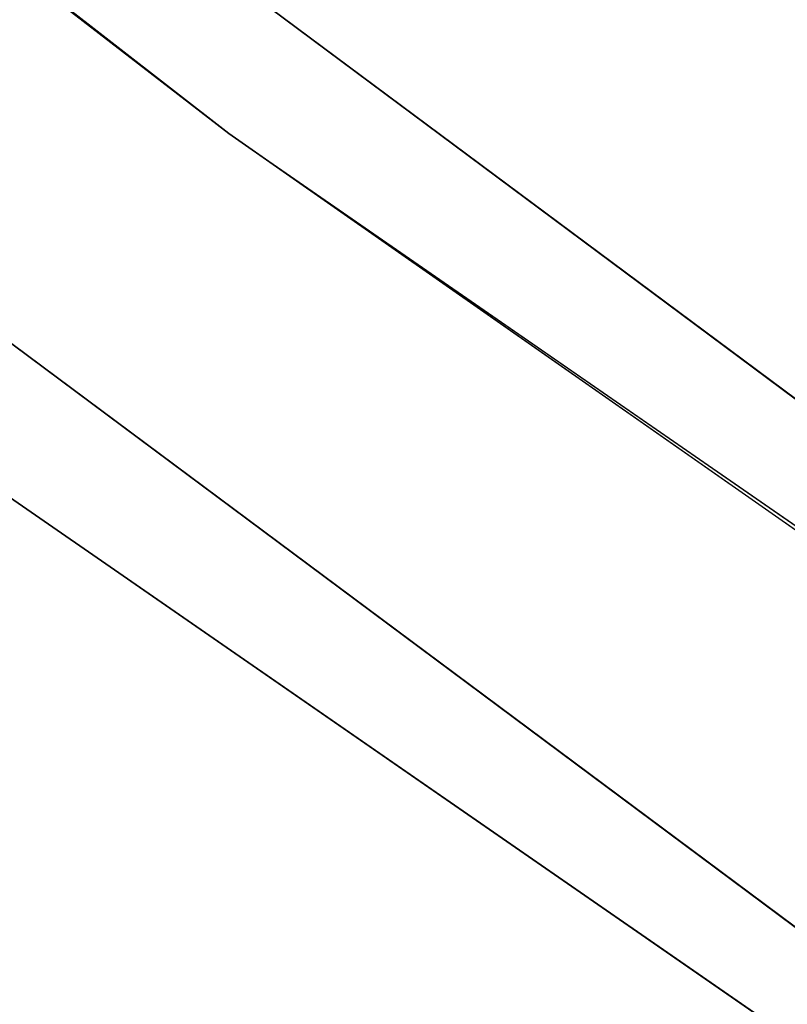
# Model space of a CAD drawing. Extents: x -775 to 775, y -775 to 775.
# Tile 41 of 256: x -439.72 to -434.29, y -606.14 to -599.18. Entities that reach past the tile are written whole.
import ezdxf

# ---------------------------------------------------------------- set-up
doc = ezdxf.new("R2010")
doc.units = 0
doc.layers.get('0').update_dxf_attribs({"color": 13, "linetype": 'CONTINUOUS'})

# ---------------------------------------------------------------- blocks, each defined once
blk = doc.blocks.new('OBJ_000001')
for p, q in [((-472.4871, -573.4021), (-413.3079, -617.4298)), ((-413.3079, -617.4298, 3), (-472.4871, -573.4021, 3)), ((-438.243, -599.9825), (-472.4871, -573.4021, 18.222)), ((-413.3079, -617.4298, 18.222), (-472.4871, -573.4021, 18.222)), ((-413.3079, -617.4298, 38.9998), (-472.4871, -573.4021, 38.9998)), ((-474.3949, -575.7174), (-414.9767, -619.9228)), ((-474.3949, -575.7174, 38.9998), (-414.9767, -619.9228, 38.9998)), ((-414.9767, -619.9228, 3), (-474.3949, -575.7174, 3)), ((-438.243, -599.9825), (-468.5978, -576.5846)), ((-438.243, -599.9825), (-413.3079, -617.4298, 18.222)), ((-438.243, -599.9825), (-406.7455, -621.7741))]:
    blk.add_line(p, q)
at = {"color": 7}
mesh = blk.add_polyface(dxfattribs=at)
corners = [(-472.4871, -573.4021, 18.222), (-468.5978, -576.5846), (-438.243, -599.9825)]
mesh.append_faces([[corners[k] for k in face] for face in [(0, 1, 2)]], dxfattribs={"color": 7})
mesh = blk.add_polyface(dxfattribs=at)
corners = [(-413.3079, -617.4298, 18.222), (-438.243, -599.9825), (-406.7455, -621.7741)]
mesh.append_faces([[corners[k] for k in face] for face in [(0, 1, 2)]], dxfattribs={"color": 7})
blk = doc.blocks.new('OBJ_000002')
for p, q in [((-440.0125, -602.405, 7), (-408.3878, -624.2846, 7)), ((-440.0125, -602.405, 30.1627), (-408.3878, -624.2846, 30.1627))]:
    blk.add_line(p, q)
at = {"color": 8}
mesh = blk.add_polyface(dxfattribs=at)
corners = [(-440.0125, -602.405, 30.1627), (-408.3878, -624.2846, 7), (-440.0125, -602.405, 7), (-408.3878, -624.2846, 30.1627)]
mesh.append_faces([[corners[k] for k in face] for face in [(0, 1, 2), (1, 0, 3)]], dxfattribs={"vtx0": -1, "color": 8})
blk = doc.blocks.new('SKPE74C')
for name in ['OBJ_000002', 'OBJ_000001']:
    blk.add_blockref(name, (0, 0))

msp = doc.modelspace()

# ---------------------------------------------------------------- block references
msp.add_blockref('SKPE74C', (0, 0))

doc.saveas('drawing.dxf')
